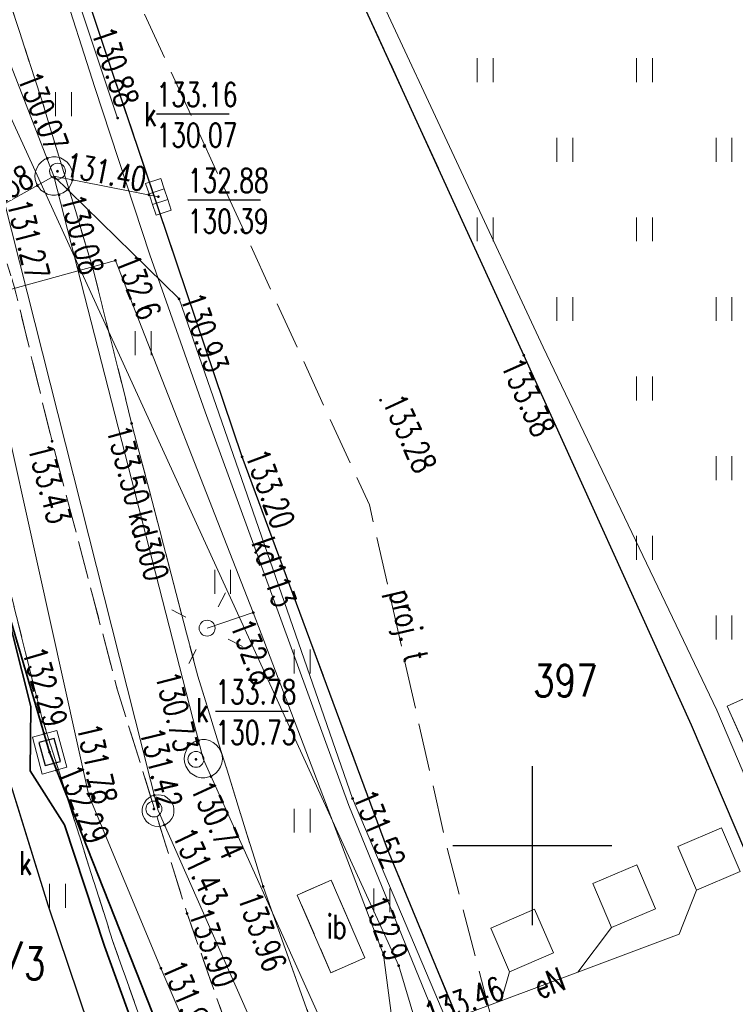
# Model space of a CAD drawing. Header units: metres. Extents: x 8438000 to 8438800, y 5890500 to 5891000.
# Tile 35 of 40: x 8438684 to 8438706, y 5890695 to 5890726. Entities that reach past the tile are written whole.
import ezdxf
from ezdxf.enums import TextEntityAlignment as Align

# ---------------------------------------------------------------- set-up
doc = ezdxf.new("R2010")
doc.units = ezdxf.units.M
doc.header["$MEASUREMENT"] = 0
for name, pattern in [('1.0_0.5', [1.5, 1, -0.5]), ('1.5_0.5', [2, 1.5, -0.5]), ('219-500', [0])]:
    doc.linetypes.add(name, pattern=pattern)
doc.layers.get('0').update_dxf_attribs({"color": 2, "linetype": 'CONTINUOUS', "lineweight": 5})
for name, color, linetype in [('203-punkt graniczny', 7, 'CONTINUOUS'), ('211-numer działki ewidencyjnej', 7, 'CONTINUOUS'), ('219-działka ewidencyjna', 7, 'CONTINUOUS'), ('bariera ochronna', 7, 'CONTINUOUS'), ('chodnik', 7, 'CONTINUOUS'), ('droga dla rowerów', 7, 'CONTINUOUS'), ('inna budowla', 7, 'CONTINUOUS'), ('inna budowla-Atr17', 7, 'CONTINUOUS'), ('jezdnia', 7, 'CONTINUOUS'), ('komora podziemna', 7, 'CONTINUOUS'), ('kratka ściekowa', 7, 'CONTINUOUS'), ('krawężnik', 7, 'CONTINUOUS'), ('latarnia', 7, 'CONTINUOUS'), ('obudowa ochronna przewodu', 7, 'CONTINUOUS'), ('ogrodzenie trwałe', 7, 'CONTINUOUS'), ('pikieta sztuczna', 7, 'CONTINUOUS'), ('pikieta sztuczna-Atr2', 7, 'CONTINUOUS'), ('przewód elektroenergetyczny podziemny', 7, 'CONTINUOUS'), ('przewód elektroenergetyczny podziemny-Atr1', 7, 'CONTINUOUS'), ('przewód kanalizacyjny', 7, 'CONTINUOUS'), ('przewód kanalizacyjny-Atr1', 7, 'CONTINUOUS'), ('przewód telekomunikacyjny podziemny', 7, 'CONTINUOUS'), ('przewód telekomunikacyjny podziemny - ob. projektowany', 7, 'CONTINUOUS'), ('przewód telekomunikacyjny podziemny - ob. projektowany-Atr1', 7, 'CONTINUOUS'), ('przewód wodociągowy', 7, 'CONTINUOUS'), ('rzedna', 7, 'CONTINUOUS'), ('rzedna-Atr2', 7, 'CONTINUOUS'), ('rzedna-Atr3', 7, 'CONTINUOUS'), ('trawnik', 7, 'CONTINUOUS'), ('Wstawianie ramki sekcyjnej z opisem', 7, 'CONTINUOUS'), ('właz do komory lub kanału - okrągły', 7, 'CONTINUOUS'), ('właz do komory lub kanału - okrągły-Atr17', 7, 'CONTINUOUS'), ('właz do komory lub kanału - prostokątny', 7, 'CONTINUOUS')]:
    doc.layers.add(name, color=color, linetype=linetype)
doc.styles.get("Standard").update_dxf_attribs({"font": 'simplex.shx', "width": 0.75})
doc.linetypes.add('902-500', pattern='A,3.75,0,[1,ksztalty.shx,S=0.5,R=0,X=0,Y=0],3.75', length=7.5)
doc.linetypes.add('otkb_500', pattern='A,1.75,0,[16,ksztalty.shx,S=1,R=0,X=0,Y=0],1.75', length=3.5)

# ---------------------------------------------------------------- blocks, each defined once
blk = doc.blocks.new('203')
at = {"linetype": 'Continuous', "lineweight": 0}
h = blk.add_hatch(color=0, dxfattribs=at)
edge = h.paths.add_edge_path()
edge.add_arc((0, 0), 0.045, 0, 360)
blk = doc.blocks.new('PW01')
at = {"linetype": 'Continuous', "lineweight": 13}
h = blk.add_hatch(color=0, dxfattribs=at)
edge = h.paths.add_edge_path()
edge.add_arc((0, 0), 0.045, 0, 360)
blk = doc.blocks.new('US05')
at = {"color": 0, "linetype": 'Continuous', "lineweight": 13}
for p, q in [((-0.525, -0.25), (-0.525, 0.25)), ((-0.525, 0.25), (-0.175, 0.25)), ((-0.175, -0.25), (-0.175, 0.25)), ((-0.175, 0.25), (0.175, 0.25)), ((0.175, -0.25), (0.175, 0.25)), ((0.175, 0.25), (0.525, 0.25)), ((0.525, -0.25), (0.525, 0.25)), ((-0.525, -0.25), (-0.175, -0.25)), ((-0.175, -0.25), (0.175, -0.25)), ((0.175, -0.25), (0.525, -0.25))]:
    blk.add_line(p, q, dxfattribs=at)
blk = doc.blocks.new('US22')
at = {"color": 0, "linetype": 'Continuous', "lineweight": 13}
blk.add_circle((0, 0), 0.25, dxfattribs=at)
blk = doc.blocks.new('SUPWP')
at = {"color": 0, "linetype": 'Continuous'}
blk.add_lwpolyline([(-0.375, -0.25), (0.375, -0.25), (0.375, 0.25), (-0.375, 0.25)], close=True, dxfattribs=at)
blk = doc.blocks.new('SM01')
at = {"color": 0, "linetype": 'Continuous', "lineweight": 13}
for p, q in [((-0.53, 0.531), (-0.883, 0.884)), ((0.531, 0.531), (0.884, 0.884)), ((-0.53, -0.53), (-0.883, -0.883)), ((0.531, -0.53), (0.884, -0.883))]:
    blk.add_line(p, q, dxfattribs=at)
blk.add_circle((0, 0), 0.25, dxfattribs=at)
blk = doc.blocks.new('TU04')
at = {"color": 0, "linetype": 'Continuous', "lineweight": 13}
for p, q in [((0, 0), (0, 0.75)), ((0.5, 0), (0.5, 0.75))]:
    blk.add_line(p, q, dxfattribs=at)
blk = doc.blocks.new('RAMKA500K')
at = {"color": 0}
for p, q in [((300, 197.5), (300, 202.5)), ((297.5, 200), (302.5, 200))]:
    blk.add_line(p, q, dxfattribs=at)

msp = doc.modelspace()

# ---------------------------------------------------------------- linework, layer by layer
at = {"layer": '219-działka ewidencyjna', "color": 3, "linetype": '219-500', "lineweight": 18, "flags": 128}
for points in [[(8438695.8, 5890696.23), (8438681.9, 5890726.61)], [(8438698.68, 5890686.57), (8438695.8, 5890696.23)]]:
    msp.add_lwpolyline(points, dxfattribs=at)
at = {"layer": 'bariera ochronna', "color": 7, "linetype": 'otkb_500', "lineweight": 18, "flags": 128}
for points in [[(8438717.51, 5890676.34), (8438714.03, 5890684.5), (8438710.7, 5890692.72), (8438705.79, 5890704.25), (8438700.34, 5890715.65), (8438695.04, 5890727.01), (8438690.31, 5890737.84), (8438680.72, 5890760.17), (8438675.75, 5890772.76), (8438674.884, 5890775.098)], [(8438666.382, 5890771.376), (8438667.49, 5890768.65), (8438674.69, 5890751.67), (8438681.59, 5890736.47), (8438684.05, 5890730.69), (8438686.25, 5890723.81), (8438687.98, 5890718.56), (8438689.72, 5890713.62), (8438694.23, 5890701.26), (8438702.94, 5890679.95), (8438708.27, 5890665.94), (8438710.79, 5890657.8)]]:
    msp.add_lwpolyline(points, dxfattribs=at)
at = {"layer": 'chodnik', "color": 7, "linetype": '1.0_0.5', "lineweight": 18, "flags": 128}
msp.add_lwpolyline([(8438661.424, 5890769.01), (8438662.37, 5890766.78), (8438669.46, 5890749.18), (8438675.47, 5890734.06), (8438677.7, 5890728.23), (8438678.87, 5890724.72), (8438679.84, 5890721.83), (8438681.35, 5890716.84), (8438682.54, 5890712.19), (8438684.59, 5890704.02), (8438686.81, 5890697.02), (8438689.59, 5890689.24), (8438692.51, 5890681.71), (8438695.42, 5890674.18), (8438704.21, 5890648.95), (8438705.82, 5890649.25), (8438706.24, 5890649.63), (8438706.33, 5890650.19), (8438706.17, 5890650.89), (8438697.79, 5890674.87), (8438694.8, 5890682.53), (8438691.9, 5890690.07), (8438689.15, 5890697.87), (8438686.96, 5890704.91), (8438684.91, 5890712.7), (8438683.73, 5890717.53), (8438682.13, 5890722.62), (8438679.99, 5890729.12), (8438677.68, 5890735.08), (8438671.75, 5890750.07), (8438664.66, 5890767.73), (8438663.663, 5890770.079)], dxfattribs=at)
at = {"layer": 'droga dla rowerów', "color": 7, "linetype": '1.0_0.5', "lineweight": 18, "flags": 128}
for points in [[(8438514.32, 5890673.22), (8438535.12, 5890666.63), (8438546.96, 5890662.82), (8438556.44, 5890659.9), (8438568.04, 5890656.38), (8438569.32, 5890656.05), (8438570.65, 5890655.86), (8438572.4, 5890655.75), (8438574.17, 5890655.64), (8438576.27, 5890655.63), (8438577.79, 5890655.63), (8438579.74, 5890655.38), (8438582.66, 5890654.86), (8438586.52, 5890654.1), (8438594.52, 5890652.47), (8438602.62, 5890651.16), (8438610.54, 5890650), (8438618.72, 5890649.04), (8438626.98, 5890648.25), (8438634.91, 5890647.79), (8438647.2, 5890647.46), (8438678.91, 5890646.81), (8438697.93, 5890646.46), (8438698.83, 5890646.25), (8438699.61, 5890645.57), (8438700.34, 5890643.99), (8438701.24, 5890640.29), (8438703.92, 5890640.3), (8438703.42, 5890642.13), (8438703.21, 5890643.06), (8438703.28, 5890644.07), (8438703.65, 5890645.01), (8438704.05, 5890645.54), (8438704.63, 5890645.91), (8438705.25, 5890646.17), (8438705.89, 5890646.27), (8438713, 5890646.19), (8438713.51, 5890647.53), (8438713.84, 5890649.1), (8438712.03, 5890648.81), (8438711.09, 5890648.83), (8438710.28, 5890649.14), (8438709.49, 5890649.79), (8438708.85, 5890650.7), (8438700.2, 5890675.74), (8438697.22, 5890683.4), (8438694.33, 5890690.89), (8438691.54, 5890698.72), (8438689.49, 5890705.32), (8438687.41, 5890713.27), (8438686.19, 5890718.14), (8438684.6, 5890723.38), (8438682.42, 5890730.05), (8438680.2, 5890735.84), (8438674.16, 5890750.99), (8438667, 5890768.57), (8438665.918, 5890771.155)], [(8438663.663, 5890770.079), (8438664.66, 5890767.73), (8438671.75, 5890750.07), (8438677.68, 5890735.08), (8438679.99, 5890729.12), (8438682.13, 5890722.62), (8438683.73, 5890717.53), (8438684.91, 5890712.7), (8438686.96, 5890704.91), (8438689.15, 5890697.87), (8438691.9, 5890690.07), (8438694.8, 5890682.53), (8438697.79, 5890674.87), (8438706.17, 5890650.89), (8438706.33, 5890650.19), (8438706.24, 5890649.63), (8438705.82, 5890649.25), (8438704.21, 5890648.95), (8438695.8, 5890649.09), (8438678.9, 5890649.27), (8438647.29, 5890649.97), (8438635.17, 5890650.31), (8438627.11, 5890650.77), (8438619.05, 5890651.56), (8438610.97, 5890652.48), (8438602.97, 5890653.66), (8438594.98, 5890654.98), (8438587.05, 5890656.59), (8438583.08, 5890657.36), (8438580.41, 5890657.85), (8438578.42, 5890658.11), (8438576.96, 5890658.21), (8438574.48, 5890658.14), (8438571.99, 5890658.26), (8438570.61, 5890658.38), (8438569.02, 5890658.69), (8438557.18, 5890662.35), (8438547.75, 5890665.25), (8438536.05, 5890668.99), (8438514.5, 5890675.86), (8438514.28, 5890674.49), (8438514.32, 5890673.22)]]:
    msp.add_lwpolyline(points, dxfattribs=at)
at = {"layer": 'inna budowla', "color": 7, "linetype": 'Continuous', "lineweight": 18, "flags": 128}
for points in [[(8438707.22, 5890701.91), (8438708.27, 5890702.38), (8438707.17, 5890704.85), (8438706.12, 5890704.38)], [(8438694.74, 5890696.48), (8438693.68, 5890698.92), (8438692.61, 5890698.45), (8438693.67, 5890696.01)]]:
    msp.add_lwpolyline(points, close=True, dxfattribs=at)
at = {"layer": 'jezdnia', "color": 7, "linetype": '1.5_0.5', "lineweight": 18, "flags": 128}
for points in [[(8438749.088, 5890636.316), (8438748.4, 5890636.33), (8438730.4, 5890636.77), (8438730.07, 5890636.83), (8438729.81, 5890636.98), (8438729.5, 5890637.33), (8438729.23, 5890638.02), (8438727.17, 5890644.47), (8438725.94, 5890648.38), (8438725.07, 5890650.98), (8438719.01, 5890668.58), (8438714.85, 5890679.97), (8438709.82, 5890692.5), (8438705, 5890703.78), (8438699.73, 5890715.4), (8438694.56, 5890726.71), (8438689.73, 5890737.35), (8438684.8, 5890748.51), (8438680.08, 5890759.91), (8438675.1, 5890772.4), (8438674.166, 5890774.918)], [(8438667.438, 5890771.88), (8438667.98, 5890770.28), (8438670.77, 5890762.96), (8438673.14, 5890757.14), (8438678.23, 5890745.55), (8438683.07, 5890734.72), (8438683.88, 5890732.8), (8438684.62, 5890730.87), (8438686.81, 5890724.28), (8438690.88, 5890712.21), (8438695.45, 5890699.89), (8438700.28, 5890688.21), (8438705.19, 5890676.16), (8438709.35, 5890664.8), (8438713.6, 5890652.01), (8438713.89, 5890650.7), (8438714.12, 5890649.16), (8438714.04, 5890647.84), (8438713.76, 5890646.21), (8438713.32, 5890644.53), (8438712.54, 5890642.65), (8438711.74, 5890641.33), (8438710.56, 5890639.98), (8438708.99, 5890638.8), (8438706.89, 5890637.78), (8438704.75, 5890637.15), (8438703.11, 5890636.9), (8438699.29, 5890636.87), (8438677.08, 5890637.39), (8438650.89, 5890637.97), (8438640.07, 5890638.21), (8438633.39, 5890638.67), (8438620.83, 5890641.24), (8438606.17, 5890644.51), (8438593.58, 5890646.66), (8438579.66, 5890649.57), (8438566.24, 5890653.19), (8438551.45, 5890657.75), (8438522.87, 5890666.81), (8438520.08, 5890667.71), (8438509.44, 5890671.08), (8438497.35, 5890674.89), (8438494.53, 5890675.75), (8438466.36, 5890684.67), (8438436.81, 5890693.96), (8438408.4, 5890702.97), (8438390.761, 5890708.526)]]:
    msp.add_lwpolyline(points, dxfattribs=at)
msp.add_lwpolyline([(8438515.55, 5890671.17), (8438514.61, 5890672.24), (8438514.32, 5890673.22), (8438514.28, 5890674.49), (8438514.5, 5890675.86), (8438515.04, 5890677.08), (8438515.73, 5890678.03), (8438516.4, 5890678.74), (8438517.23, 5890679.3), (8438518.63, 5890679.93), (8438520.13, 5890680.24), (8438521.63, 5890680.23), (8438524.56, 5890679.5), (8438539.76, 5890674.41), (8438554.91, 5890669.51), (8438570.53, 5890665.26), (8438579.27, 5890663.21), (8438588.19, 5890661.35), (8438597.03, 5890659.75), (8438606.39, 5890658.29), (8438615.86, 5890657.07), (8438626.6, 5890656.06), (8438635.85, 5890655.44), (8438646.64, 5890654.96), (8438659.57, 5890654.41), (8438664.96, 5890654.15), (8438670.89, 5890653.99), (8438673.86, 5890653.97), (8438676.84, 5890654.28), (8438679.18, 5890655.06), (8438681.92, 5890656.33), (8438684.46, 5890657.92), (8438686.76, 5890659.83), (8438688.58, 5890662.21), (8438690.07, 5890664.81), (8438691.3, 5890667.55), (8438692.18, 5890670.44), (8438692.49, 5890673.36), (8438692.2, 5890676.36), (8438691.49, 5890679.3), (8438690.29, 5890683.08), (8438687.81, 5890689.63), (8438686.06, 5890694.34), (8438684.79, 5890698.13), (8438683.3, 5890702.94), (8438682.01, 5890707.75), (8438677.97, 5890724.29), (8438668.65, 5890719.82), (8438669.7, 5890720.1), (8438670.76, 5890720.07), (8438671.77, 5890719.79), (8438672.9, 5890719.18), (8438673.78, 5890718.36), (8438674.51, 5890717.28), (8438674.94, 5890716.06), (8438675.62, 5890713.13), (8438676.29, 5890710.17), (8438679.1, 5890699.55), (8438681.3, 5890692.9), (8438682.99, 5890688.19), (8438684.13, 5890685.36), (8438685.23, 5890682.61), (8438685.94, 5890679.67), (8438686.24, 5890676.68), (8438686.01, 5890673.61), (8438685.21, 5890670.67), (8438683.99, 5890667.9), (8438682.31, 5890665.37), (8438680.23, 5890663.15), (8438677.75, 5890661.43), (8438674.94, 5890660.21), (8438671.01, 5890659.41), (8438668.03, 5890659.06), (8438665.74, 5890659.08), (8438664.93, 5890659.15), (8438659.74, 5890659.41), (8438646.9, 5890659.94), (8438636.07, 5890660.43), (8438626.87, 5890661.04), (8438616.29, 5890662.07), (8438606.96, 5890663.27), (8438597.68, 5890664.71), (8438589.16, 5890666.29), (8438580.25, 5890668.08), (8438571.83, 5890669.99), (8438570.62, 5890670.29), (8438570.22, 5890670.6), (8438569.98, 5890671.09), (8438570.04, 5890671.61), (8438570.28, 5890672.03), (8438571.87, 5890672.89), (8438566.11, 5890675.07), (8438563.24, 5890673.55), (8438562.29, 5890673.21), (8438560.92, 5890672.91), (8438556.11, 5890674.33), (8438541.35, 5890679.02), (8438524.02, 5890685.61), (8438521.25, 5890686.58), (8438519.79, 5890686.97), (8438518.26, 5890687.08), (8438516.81, 5890686.95), (8438515.38, 5890686.63), (8438513.96, 5890686.13), (8438512.66, 5890685.4), (8438511.68, 5890684.61), (8438510.24, 5890683.22), (8438509.74, 5890682.58), (8438509.24, 5890681.55), (8438508.81, 5890680.1), (8438508.5, 5890678.92), (8438507.91, 5890677.76), (8438506.85, 5890676.63), (8438505.69, 5890675.83), (8438504.08, 5890675.11), (8438502.71, 5890674.8), (8438501.2, 5890674.7), (8438499.18, 5890674.76), (8438497.35, 5890674.89), (8438509.44, 5890671.08), (8438520.08, 5890667.71), (8438518.31, 5890669.01), (8438516.68, 5890670.18)], close=True, dxfattribs=at)
at = {"layer": 'komora podziemna', "color": 34, "linetype": 'Continuous', "lineweight": 18, "flags": 128}
for points in [[(8438684.48, 5890720.69), (8438684.42, 5890720.8), (8438684.38, 5890720.92), (8438684.37, 5890721.04), (8438684.39, 5890721.17), (8438684.43, 5890721.28), (8438684.49, 5890721.39), (8438684.58, 5890721.48), (8438684.68, 5890721.56), (8438684.8, 5890721.6), (8438684.92, 5890721.63), (8438685.04, 5890721.63), (8438685.17, 5890721.6), (8438685.28, 5890721.54), (8438685.38, 5890721.47), (8438685.46, 5890721.37), (8438685.52, 5890721.26), (8438685.56, 5890721.14), (8438685.57, 5890721.02), (8438685.55, 5890720.89), (8438685.51, 5890720.78), (8438685.45, 5890720.67), (8438685.36, 5890720.58), (8438685.26, 5890720.5), (8438685.14, 5890720.46), (8438685.02, 5890720.43), (8438684.9, 5890720.43), (8438684.77, 5890720.46), (8438684.66, 5890720.52), (8438684.56, 5890720.59)], [(8438689.17, 5890702.39), (8438689.11, 5890702.5), (8438689.07, 5890702.62), (8438689.06, 5890702.74), (8438689.08, 5890702.87), (8438689.12, 5890702.98), (8438689.18, 5890703.09), (8438689.27, 5890703.18), (8438689.37, 5890703.26), (8438689.49, 5890703.3), (8438689.61, 5890703.33), (8438689.73, 5890703.33), (8438689.86, 5890703.3), (8438689.97, 5890703.24), (8438690.07, 5890703.17), (8438690.15, 5890703.07), (8438690.21, 5890702.96), (8438690.25, 5890702.84), (8438690.26, 5890702.72), (8438690.24, 5890702.59), (8438690.2, 5890702.48), (8438690.14, 5890702.37), (8438690.05, 5890702.28), (8438689.95, 5890702.2), (8438689.83, 5890702.16), (8438689.71, 5890702.13), (8438689.59, 5890702.13), (8438689.46, 5890702.16), (8438689.35, 5890702.22), (8438689.25, 5890702.29)], [(8438688.24, 5890701.6), (8438688.34, 5890701.59), (8438688.44, 5890701.56), (8438688.53, 5890701.5), (8438688.61, 5890701.43), (8438688.67, 5890701.35), (8438688.72, 5890701.25), (8438688.74, 5890701.15), (8438688.74, 5890701.05), (8438688.72, 5890700.95), (8438688.67, 5890700.85), (8438688.61, 5890700.77), (8438688.53, 5890700.7), (8438688.44, 5890700.64), (8438688.34, 5890700.61), (8438688.24, 5890700.6), (8438688.14, 5890700.61), (8438688.04, 5890700.64), (8438687.95, 5890700.7), (8438687.87, 5890700.77), (8438687.81, 5890700.85), (8438687.76, 5890700.95), (8438687.74, 5890701.05), (8438687.74, 5890701.15), (8438687.76, 5890701.25), (8438687.81, 5890701.35), (8438687.87, 5890701.43), (8438687.95, 5890701.5), (8438688.04, 5890701.56), (8438688.14, 5890701.59)]]:
    msp.add_lwpolyline(points, close=True, dxfattribs=at)
at = {"layer": 'komora podziemna', "color": 30, "linetype": 'Continuous', "lineweight": 18, "flags": 128}
msp.add_lwpolyline([(8438684.6, 5890702.25), (8438684.29, 5890703.41), (8438685.06, 5890703.62), (8438685.37, 5890702.46)], close=True, dxfattribs=at)
at = {"layer": 'krawężnik', "color": 7, "linetype": 'Continuous', "lineweight": 25, "flags": 128}
for points in [[(8438749.088, 5890636.316), (8438748.4, 5890636.33), (8438730.4, 5890636.77), (8438730.07, 5890636.83), (8438729.81, 5890636.98), (8438729.5, 5890637.33), (8438729.23, 5890638.02), (8438727.17, 5890644.47), (8438725.94, 5890648.38), (8438725.07, 5890650.98), (8438719.01, 5890668.58), (8438714.85, 5890679.97), (8438709.82, 5890692.5), (8438705, 5890703.78), (8438699.73, 5890715.4), (8438694.56, 5890726.71), (8438689.73, 5890737.35), (8438684.8, 5890748.51), (8438680.08, 5890759.91), (8438675.1, 5890772.4), (8438674.166, 5890774.918)], [(8438700.28, 5890688.21), (8438695.45, 5890699.89), (8438690.88, 5890712.21), (8438686.81, 5890724.28), (8438684.62, 5890730.87), (8438683.88, 5890732.8), (8438683.07, 5890734.72), (8438678.23, 5890745.55), (8438673.14, 5890757.14), (8438670.77, 5890762.96), (8438667.98, 5890770.28), (8438667.438, 5890771.88)], [(8438686.06, 5890694.34), (8438684.79, 5890698.13), (8438683.3, 5890702.94), (8438682.01, 5890707.75), (8438677.97, 5890724.29), (8438677.65, 5890725.3), (8438661.83, 5890764.75)]]:
    msp.add_lwpolyline(points, dxfattribs=at)
at = {"layer": 'obudowa ochronna przewodu', "color": 7, "linetype": 'Continuous', "lineweight": 35, "flags": 128}
msp.add_lwpolyline([(8438691.97, 5890684.87), (8438684.83, 5890702.94), (8438680.9, 5890716.26)], dxfattribs=at)
at = {"layer": 'ogrodzenie trwałe', "color": 7, "linetype": '902-500', "lineweight": 35, "flags": 128}
msp.add_lwpolyline([(8438517.61, 5890677.69), (8438536.86, 5890671.59), (8438548.44, 5890667.92), (8438558.12, 5890664.89), (8438565.79, 5890662.51), (8438569.7, 5890661.38), (8438571.7, 5890661), (8438573.71, 5890660.74), (8438575.7, 5890660.36), (8438577.46, 5890659.36), (8438579.14, 5890658.31), (8438583.14, 5890657.63), (8438587.08, 5890656.85), (8438595.03, 5890655.24), (8438603, 5890653.89), (8438611.01, 5890652.75), (8438619.04, 5890651.79), (8438627.11, 5890651.02), (8438635.2, 5890650.6), (8438647.35, 5890650.25), (8438679.71, 5890649.55), (8438695.86, 5890649.38), (8438703.91, 5890649.22), (8438699.85, 5890660.74), (8438695.19, 5890674.11), (8438692.24, 5890681.63), (8438689.31, 5890689.23), (8438686.56, 5890696.84), (8438685.3, 5890700.65), (8438684.22, 5890702.35), (8438684.24, 5890704.37), (8438682.25, 5890712.21)], dxfattribs=at)
at = {"layer": 'przewód elektroenergetyczny podziemny', "color": 1, "linetype": 'Continuous', "lineweight": 18, "flags": 128}
for points in [[(8438689.78, 5890706.83), (8438691.23, 5890707.32), (8438686.9, 5890718.38), (8438681.8, 5890716.97), (8438679.35, 5890723.07), (8438675.83, 5890732.76), (8438677.86, 5890733.55)], [(8438709.98, 5890645.23), (8438710.35, 5890650.11), (8438711.56, 5890652.1), (8438712.14, 5890653.07), (8438710.58, 5890659.12), (8438706.78, 5890669.58), (8438702.36, 5890679.89), (8438701.39, 5890680.27), (8438695.62, 5890694.34), (8438695.32, 5890696.57), (8438691.23, 5890707.32), (8438689.78, 5890706.83)], [(8438696.54, 5890694.21), (8438699.02, 5890695.13), (8438701.43, 5890696.03), (8438704.61, 5890697.22), (8438705.16, 5890698.6)], [(8438696.54, 5890694.21), (8438699.02, 5890695.13), (8438701.43, 5890696.03), (8438702.49, 5890697.43)], [(8438696.54, 5890694.21), (8438699.02, 5890695.13), (8438699.28, 5890696.04)]]:
    msp.add_lwpolyline(points, dxfattribs=at)
for points in [[(8438705.16, 5890698.6), (8438704.57, 5890699.97), (8438705.94, 5890700.56), (8438706.53, 5890699.19)], [(8438702.49, 5890697.43), (8438701.9, 5890698.81), (8438703.28, 5890699.4), (8438703.87, 5890698.02)], [(8438699.28, 5890696.04), (8438698.69, 5890697.41), (8438700.07, 5890698.01), (8438700.66, 5890696.63)]]:
    msp.add_lwpolyline(points, close=True, dxfattribs=at)
at = {"layer": 'przewód kanalizacyjny', "color": 34, "linetype": 'Continuous', "lineweight": 18, "flags": 128}
for points in [[(8438665.186, 5890770.805), (8438670.95, 5890757.12), (8438684.97, 5890721.03), (8438689.66, 5890702.73), (8438697.05, 5890686.31)], [(8438688.24, 5890701.1), (8438682.9, 5890722.19), (8438667.1, 5890762.71), (8438663.853, 5890770.169)], [(8438686.97, 5890722.85), (8438683.65, 5890732.81), (8438680.02, 5890740.75), (8438676.03, 5890749.72), (8438672.91, 5890756.48), (8438670.95, 5890757.12)], [(8438684.97, 5890721.03), (8438675.26, 5890715.58)], [(8438684.97, 5890721.03), (8438688.25, 5890720.38)], [(8438710.68, 5890659.51), (8438705.42, 5890674.26), (8438702.24, 5890682.31), (8438698.97, 5890690.58), (8438694.35, 5890701.48), (8438688.9, 5890717.17), (8438684.97, 5890721.03)], [(8438674.54, 5890645.56), (8438687.75, 5890664.97), (8438696.62, 5890682.14), (8438688.24, 5890701.1)]]:
    msp.add_lwpolyline(points, dxfattribs=at)
at = {"layer": 'przewód telekomunikacyjny podziemny', "color": 30, "linetype": 'Continuous', "lineweight": 18, "flags": 128}
msp.add_lwpolyline([(8438680.9, 5890716.26), (8438684.83, 5890702.94), (8438691.97, 5890684.87)], dxfattribs=at)
msp.add_lwpolyline([(8438680.9, 5890716.26), (8438684.83, 5890702.94), (8438691.97, 5890684.87)], dxfattribs=at)
at = {"layer": 'przewód telekomunikacyjny podziemny - ob. projektowany', "color": 30, "linetype": '1.5_0.5', "lineweight": 18, "flags": 128}
msp.add_lwpolyline([(8438700.72, 5890686.86), (8438697.32, 5890699.93), (8438694.88, 5890710.7), (8438683.7, 5890735.1), (8438675.13, 5890753.71), (8438667.078, 5890771.709)], dxfattribs=at)
at = {"layer": 'przewód wodociągowy', "color": 5, "linetype": 'Continuous', "lineweight": 18, "flags": 128}
msp.add_lwpolyline([(8438662.063, 5890769.315), (8438663.94, 5890765.05), (8438672.25, 5890746.19), (8438673.51, 5890740.26), (8438674.88, 5890737.07), (8438681.73, 5890721.09), (8438686.07, 5890701.57), (8438688.33, 5890696.15), (8438700.28, 5890668.36), (8438692.06, 5890647.71), (8438665.92, 5890648.19), (8438637.29, 5890649.19), (8438613.42, 5890651.25), (8438591.02, 5890654.9), (8438587.77, 5890655.43), (8438571.62, 5890659.38), (8438547.56, 5890666.89), (8438522.4, 5890674.77), (8438496.44, 5890683.22), (8438479.15, 5890688.81), (8438454.18, 5890696.46), (8438433.71, 5890703.14), (8438410.18, 5890710.52), (8438392.923, 5890715.706)], dxfattribs=at)
at = {"layer": 'rzedna-Atr2', "color": 7, "flags": 128}
for points in [[(8438688.19, 5890722.98), (8438690.469, 5890722.98)], [(8438689.17, 5890720.28), (8438691.453, 5890720.28)], [(8438690.04, 5890704.22), (8438692.323, 5890704.22)]]:
    msp.add_lwpolyline(points, dxfattribs=at)
at = {"layer": 'trawnik', "color": 7, "linetype": '1.0_0.5', "lineweight": 18, "flags": 128}
for points in [[(8438690.26, 5890777.96), (8438695.82, 5890776.83), (8438703.12, 5890766.19), (8438706.41, 5890761.37), (8438711.43, 5890753.91), (8438715.12, 5890748.04), (8438719.07, 5890741.63), (8438722.66, 5890735.47), (8438725.93, 5890729.5), (8438734.9, 5890712.53), (8438740.36, 5890702.32), (8438744.17, 5890689.81), (8438744.2, 5890689.69), (8438744.31, 5890689.3), (8438744.33, 5890689.19), (8438745.36, 5890684.48), (8438745.39, 5890684.36), (8438745.46, 5890683.96), (8438745.48, 5890683.84), (8438750.07, 5890649.97), (8438750.09, 5890649.64), (8438750.12, 5890648.55), (8438750.11, 5890648.22), (8438749.82, 5890644.88), (8438737.82, 5890645.13), (8438734.84, 5890645.3), (8438733.37, 5890645.75), (8438732.53, 5890646.33), (8438731.51, 5890647.44), (8438730.54, 5890648.6), (8438729.82, 5890649.28), (8438728.59, 5890650.14), (8438727.71, 5890650.59), (8438726.57, 5890650.88), (8438725.07, 5890650.98), (8438719.01, 5890668.58), (8438714.85, 5890679.97), (8438709.82, 5890692.5), (8438705, 5890703.78), (8438699.73, 5890715.4), (8438694.56, 5890726.71), (8438689.73, 5890737.35), (8438684.8, 5890748.51), (8438680.08, 5890759.91), (8438675.1, 5890772.4), (8438674.17, 5890774.92), (8438674.38, 5890774.98), (8438686.85, 5890777.91), (8438687.49, 5890777.98), (8438689.62, 5890778.02)], [(8438667.98, 5890770.28), (8438670.77, 5890762.96), (8438673.14, 5890757.14), (8438678.23, 5890745.55), (8438683.07, 5890734.72), (8438683.88, 5890732.8), (8438684.62, 5890730.87), (8438686.81, 5890724.28), (8438690.88, 5890712.21), (8438695.45, 5890699.89), (8438700.28, 5890688.21), (8438705.19, 5890676.16), (8438709.35, 5890664.8), (8438713.6, 5890652.01), (8438713.89, 5890650.7), (8438713.84, 5890649.1), (8438712.03, 5890648.81), (8438711.09, 5890648.83), (8438710.28, 5890649.14), (8438709.49, 5890649.79), (8438708.85, 5890650.7), (8438700.2, 5890675.74), (8438697.22, 5890683.4), (8438694.33, 5890690.89), (8438691.54, 5890698.72), (8438689.49, 5890705.32), (8438687.41, 5890713.27), (8438686.19, 5890718.14), (8438684.6, 5890723.38), (8438682.42, 5890730.05), (8438680.2, 5890735.84), (8438674.16, 5890750.99), (8438667, 5890768.57), (8438665.92, 5890771.15), (8438667.44, 5890771.88)], [(8438515.73, 5890678.03), (8438536.79, 5890671.33), (8438548.4, 5890667.62), (8438557.99, 5890664.67), (8438567.59, 5890661.66), (8438570.01, 5890660.97), (8438571.54, 5890660.71), (8438573.5, 5890660.45), (8438575.48, 5890660.1), (8438576.45, 5890659.68), (8438577.39, 5890659.05), (8438578.42, 5890658.11), (8438580.41, 5890657.85), (8438583.08, 5890657.36), (8438587.05, 5890656.59), (8438594.98, 5890654.98), (8438602.97, 5890653.66), (8438610.97, 5890652.48), (8438619.05, 5890651.56), (8438627.11, 5890650.77), (8438635.17, 5890650.31), (8438647.29, 5890649.97), (8438678.9, 5890649.27), (8438695.8, 5890649.09), (8438704.21, 5890648.95), (8438695.42, 5890674.18), (8438692.51, 5890681.71), (8438689.59, 5890689.24), (8438686.81, 5890697.02), (8438684.59, 5890704.02), (8438682.54, 5890712.19), (8438681.35, 5890716.84), (8438679.84, 5890721.83), (8438678.87, 5890724.72), (8438677.97, 5890724.29), (8438682.01, 5890707.75), (8438683.3, 5890702.94), (8438684.79, 5890698.13), (8438686.06, 5890694.34), (8438687.81, 5890689.63), (8438690.29, 5890683.08), (8438691.49, 5890679.3), (8438692.2, 5890676.36), (8438692.49, 5890673.36), (8438692.18, 5890670.44), (8438691.3, 5890667.55), (8438690.07, 5890664.81), (8438688.58, 5890662.21), (8438686.76, 5890659.83), (8438684.46, 5890657.92), (8438681.92, 5890656.33), (8438679.18, 5890655.06), (8438676.84, 5890654.28), (8438673.86, 5890653.97), (8438670.89, 5890653.99), (8438664.96, 5890654.15), (8438659.57, 5890654.41), (8438646.64, 5890654.96), (8438635.85, 5890655.44), (8438626.6, 5890656.06), (8438615.86, 5890657.07), (8438606.39, 5890658.29), (8438597.03, 5890659.75), (8438588.19, 5890661.35), (8438579.27, 5890663.21), (8438570.53, 5890665.26), (8438554.91, 5890669.51), (8438539.76, 5890674.41), (8438524.56, 5890679.5), (8438521.63, 5890680.23), (8438520.13, 5890680.24), (8438518.63, 5890679.93), (8438517.23, 5890679.3), (8438516.4, 5890678.74)], [(8438707.17, 5890704.85), (8438706.12, 5890704.38), (8438707.22, 5890701.91), (8438708.27, 5890702.38)], [(8438693.68, 5890698.92), (8438692.61, 5890698.45), (8438693.67, 5890696.01), (8438694.74, 5890696.48)]]:
    msp.add_lwpolyline(points, close=True, dxfattribs=at)

# ---------------------------------------------------------------- block references
at = {"layer": '203-punkt graniczny', "color": 3, "linetype": 'Continuous', "lineweight": 18}
msp.add_blockref('203', (8438695.8, 5890696.23), dxfattribs=at)
at = {"layer": 'kratka ściekowa', "color": 34, "linetype": 'Continuous', "lineweight": 18, "rotation": 288.272}
msp.add_blockref('US05', (8438688.25, 5890720.38), dxfattribs=at)
at = {"layer": 'latarnia', "color": 7, "linetype": 'Continuous', "lineweight": 18, "rotation": 17.525}
msp.add_blockref('SM01', (8438689.78, 5890706.83), dxfattribs=at)
at = {"layer": 'pikieta sztuczna', "color": 7, "linetype": 'Continuous', "lineweight": 13}
for p in [(8438699.73, 5890715.4), (8438695.23, 5890713.99), (8438687.41, 5890713.26), (8438684.91, 5890712.7), (8438690.88, 5890712.21), (8438691.54, 5890698.72), (8438689.15, 5890697.87)]:
    msp.add_blockref('PW01', p, dxfattribs=at)
at = {"layer": 'rzedna', "color": 34, "linetype": 'Continuous', "lineweight": 18}
for p in [(8438686.97, 5890722.85), (8438685.4, 5890720.61), (8438687.95, 5890720.44), (8438688.25, 5890720.38), (8438688.9, 5890717.17), (8438694.35, 5890701.48)]:
    msp.add_blockref('PW01', p, dxfattribs=at)
at = {"layer": 'rzedna', "color": 32, "linetype": 'Continuous', "lineweight": 18}
for p in [(8438684.76, 5890721.58), (8438684.45, 5890720.73), (8438685.55, 5890720.91), (8438685.13, 5890720.44), (8438689.51, 5890703.3), (8438689.9, 5890702.17), (8438688.12, 5890701.58), (8438688.44, 5890700.65)]:
    msp.add_blockref('PW01', p, dxfattribs=at)
at = {"layer": 'rzedna', "color": 7, "linetype": 'Continuous', "lineweight": 18}
for p in [(8438685.08, 5890721.18), (8438684.83, 5890702.94), (8438689.43, 5890702.71), (8438688.11, 5890701.15)]:
    msp.add_blockref('PW01', p, dxfattribs=at)
at = {"layer": 'rzedna', "color": 1, "linetype": 'Continuous', "lineweight": 18}
for p in [(8438686.9, 5890718.38), (8438691.23, 5890707.32), (8438695.32, 5890696.57)]:
    msp.add_blockref('PW01', p, dxfattribs=at)
at = {"layer": 'rzedna', "color": 30, "linetype": 'Continuous', "lineweight": 18}
for p in [(8438684.66, 5890703.52), (8438685.05, 5890702.37)]:
    msp.add_blockref('PW01', p, dxfattribs=at)
at = {"layer": 'rzedna', "color": 5, "linetype": 'Continuous', "lineweight": 18}
for p in [(8438686.07, 5890701.57), (8438688.33, 5890696.15)]:
    msp.add_blockref('PW01', p, dxfattribs=at)
at = {"layer": 'trawnik', "color": 7, "linetype": 'Continuous', "lineweight": 18}
for p in [(8438698.269, 5890723.979), (8438703.269, 5890723.979), (8438685.019, 5890722.909), (8438700.769, 5890721.479), (8438705.769, 5890721.479), (8438698.269, 5890718.979), (8438703.269, 5890718.979), (8438700.769, 5890716.479), (8438705.769, 5890716.479), (8438687.519, 5890715.409), (8438703.269, 5890713.979), (8438705.769, 5890711.479), (8438703.269, 5890708.979), (8438690.019, 5890707.909), (8438705.769, 5890706.479), (8438692.519, 5890705.409), (8438692.519, 5890700.409), (8438684.829, 5890698.049), (8438695.019, 5890697.909)]:
    msp.add_blockref('TU04', p, dxfattribs=at)
at = {"layer": 'Wstawianie ramki sekcyjnej z opisem', "color": 7, "linetype": 'Continuous', "lineweight": 13}
msp.add_blockref('RAMKA500K', (8438400, 5890500), dxfattribs=at)
at = {"layer": 'właz do komory lub kanału - okrągły', "color": 7, "linetype": 'Continuous', "lineweight": 18}
for p in [(8438685.08, 5890721.18), (8438689.43, 5890702.71), (8438688.11, 5890701.15)]:
    msp.add_blockref('US22', p, dxfattribs=at)
at = {"layer": 'właz do komory lub kanału - prostokątny', "color": 7, "linetype": 'Continuous', "lineweight": 18, "rotation": 285.422}
msp.add_blockref('SUPWP', (8438684.83, 5890702.94), dxfattribs=at)

# ---------------------------------------------------------------- texts
at = {"layer": '211-numer działki ewidencyjnej', "color": 3, "linetype": 'Continuous', "lineweight": 18, "width": 0.79}
for s, p in [('397', (8438700.02, 5890705.68)), ('414/3', (8438681.25, 5890696.8))]:
    msp.add_text(s, height=1, dxfattribs=at).set_placement(p, align=Align.TOP_LEFT)
at = {"layer": 'inna budowla-Atr17', "color": 7, "width": 0.72}
msp.add_text('ib', height=0.75, dxfattribs=at).set_placement((8438693.54, 5890697.08))
at = {"layer": 'pikieta sztuczna-Atr2', "color": 7, "width": 0.72}
for s, rotation, p in [('133.38', 294.395, (8438699, 5890715.09)), ('133.28', 294.395, (8438695.28, 5890713.95)), ('133.50', 284.661, (8438686.62, 5890713.08)), ('133.43', 284.743, (8438684.15, 5890712.51)), ('133.20', 290.352, (8438690.97, 5890712.27)), ('133.96', 289.612, (8438690.73, 5890698.38)), ('133.90', 289.42, (8438689.2, 5890697.88))]:
    msp.add_text(s, height=0.75, rotation=rotation, dxfattribs=at).set_placement(p)
at = {"layer": 'przewód elektroenergetyczny podziemny-Atr1', "color": 1, "width": 0.72}
msp.add_text('eN', height=0.75, rotation=20.478, dxfattribs=at).set_placement((8438700.1, 5890695.53), align=Align.MIDDLE_LEFT)
at = {"layer": 'przewód kanalizacyjny-Atr1', "color": 34, "width": 0.72}
for s, rotation, p in [('kd300', 284.374, (8438687.67, 5890710.5)), ('kd113', 289.155, (8438691.52, 5890709.64))]:
    msp.add_text(s, height=0.75, rotation=rotation, dxfattribs=at).set_placement(p, align=Align.MIDDLE_LEFT)
at = {"layer": 'przewód telekomunikacyjny podziemny - ob. projektowany-Atr1', "color": 30, "width": 0.72}
msp.add_text('proj. t', height=0.75, rotation=282.765, dxfattribs=at).set_placement((8438695.5, 5890707.96))
at = {"layer": 'rzedna-Atr2', "color": 7, "width": 0.72}
for s, rotation, p in [('130.88', 288.434, (8438686.14, 5890725.55)), ('130.08', 284.374, (8438685.18, 5890720.34)), ('131.27', 284.208, (8438683.49, 5890720.18)), ('132.6', 291.38, (8438686.9, 5890718.38)), ('130.93', 289.155, (8438688.93, 5890717.2)), ('132.8', 290.83, (8438690.5, 5890706.93)), ('130.73', 284.374, (8438688.15, 5890705.35)), ('131.78', 282.535, (8438685.68, 5890703.74)), ('131.42', 284.208, (8438687.66, 5890703.59)), ('132.29', 291.56, (8438685.1, 5890702.35)), ('130.74', 294.23, (8438689.25, 5890701.81)), ('131.52', 292.97, (8438694.35, 5890701.55)), ('131.43', 295.313, (8438688.68, 5890700.33)), ('132.9', 290.83, (8438694.68, 5890698.25)), ('131.98', 293.268, (8438688.35, 5890696.19)), ('133.46', 20.353, (8438696.79, 5890694.32))]:
    msp.add_text(s, height=0.75, rotation=rotation, dxfattribs=at).set_placement(p)
for s, rotation, p in [('130.07', 291.229, (8438684.74, 5890721.74)), ('131.40', 348.79, (8438687.78, 5890720.54)), ('131.58', 29.304, (8438684.39, 5890720.76)), ('132.29', 286.438, (8438684.69, 5890703.66))]:
    msp.add_text(s, height=0.75, rotation=rotation, dxfattribs=at).set_placement(p, align=Align.RIGHT)
for s, p in [('133.16', (8438688.19, 5890722.988)), ('132.88', (8438689.17, 5890720.288)), ('133.78', (8438690.04, 5890704.228))]:
    msp.add_text(s, height=0.75, dxfattribs=at).set_placement(p, align=Align.BOTTOM_LEFT)
at = {"layer": 'rzedna-Atr3', "color": 7, "width": 0.72}
for s, p in [('130.07', (8438688.19, 5890721.713)), ('130.39', (8438689.17, 5890719.013)), ('130.73', (8438690.04, 5890702.952))]:
    msp.add_text(s, height=0.75, dxfattribs=at).set_placement(p, align=Align.BOTTOM_LEFT)
at = {"layer": 'właz do komory lub kanału - okrągły-Atr17', "color": 7, "width": 0.72}
for p in [(8438687.8, 5890722.6), (8438689.44, 5890703.88), (8438683.88, 5890699.08)]:
    msp.add_text('k', height=0.75, dxfattribs=at).set_placement(p)

doc.saveas('drawing.dxf')
